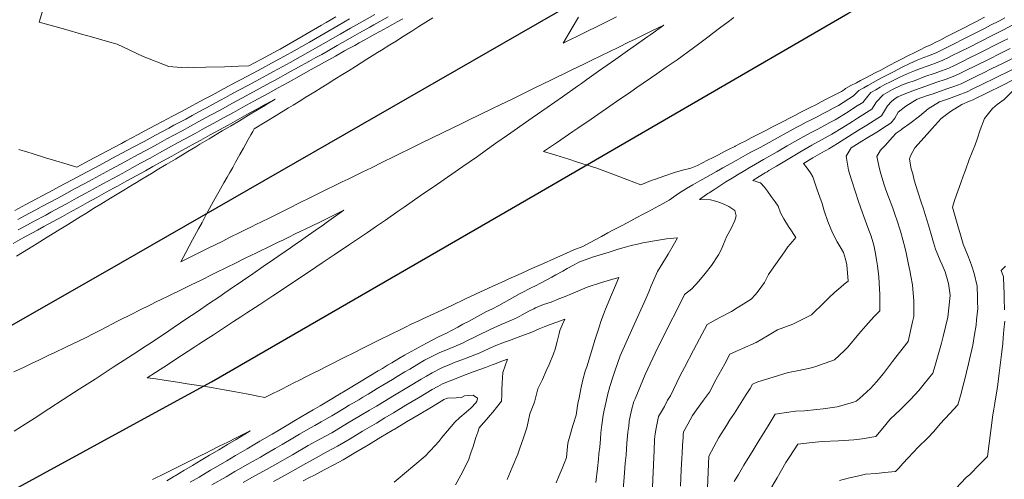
# Model space of a CAD drawing. Header units: inches. Extents: x 11351264 to 11356330, y 6702313 to 6706468.
# Tile 71 of 160: x 11354083 to 11354518, y 6704543 to 6704746. Entities that reach past the tile are written whole.
import ezdxf

# ---------------------------------------------------------------- set-up
doc = ezdxf.new("R2010")
doc.units = ezdxf.units.IN
doc.header["$MEASUREMENT"] = 0
doc.layers.add('Shumate_Contours_clip1', color=7, linetype='Continuous', lineweight=0)
doc.layers.add('Shumate_Streets_clip1', color=7, linetype='Continuous')

msp = doc.modelspace()

# ---------------------------------------------------------------- linework, layer by layer
at = {"layer": 'Shumate_Contours_clip1'}
for points, elevation in [([(11354222.95, 6704747.02), (11354218.58, 6704744.49), (11354216.59, 6704743.35), (11354210.23, 6704739.66), (11354203.88, 6704735.98), (11354198.39, 6704732.8), (11354197.78, 6704732.45), (11354197.18, 6704732.13), (11354190.11, 6704728.36), (11354184.46, 6704725.35), (11354179.96, 6704725.19), (11354173.77, 6704724.97), (11354165.56, 6704724.79), (11354160.14, 6704724.73), (11354157.33, 6704724.75), (11354154.56, 6704724.74), (11354149.13, 6704725.08), (11354137.84, 6704729.5), (11354126.37, 6704734.94), (11354122.08, 6704736.15), (11354115.05, 6704738.15), (11354110.55, 6704739.42), (11354103.73, 6704741.4), (11354091.92, 6704744.64), (11354094.85, 6704754.44)], 1424), ([(11354240.08, 6704748.08), (11354233.42, 6704744.28), (11354229.33, 6704741.98), (11354224.87, 6704739.46), (11354217.32, 6704735.14), (11354210.55, 6704731.25), (11354207.17, 6704729.36), (11354202.67, 6704726.85), (11354199.53, 6704725.12), (11354195.13, 6704722.7), (11354192.42, 6704721.26), (11354187.61, 6704718.68), (11354184.31, 6704716.91), (11354180.1, 6704714.64), (11354176.22, 6704712.57), (11354174.2, 6704711.46), (11354171.96, 6704710.25), (11354170.03, 6704709.19), (11354168.16, 6704708.17), (11354165.85, 6704706.93), (11354164.07, 6704705.95), (11354159.46, 6704703.48), (11354156.6, 6704701.94), (11354151.39, 6704699.16), (11354149.14, 6704697.94), (11354143.32, 6704694.84), (11354138.24, 6704692.08), (11354133.37, 6704689.44), (11354125.97, 6704685.49), (11354118.64, 6704681.58), (11354110.59, 6704677.3), (11354106.77, 6704675.23), (11354103.12, 6704673.26), (11354095.79, 6704669.38), (11354088.47, 6704665.5), (11354086.08, 6704664.24), (11354081.15, 6704661.63)], 1420), ([(11354245.99, 6704747.04), (11354239.74, 6704743.5), (11354237.89, 6704742.45), (11354233.35, 6704739.91), (11354230.29, 6704738.2), (11354225.83, 6704735.71), (11354223.47, 6704734.36), (11354219.45, 6704732.08), (11354216.65, 6704730.47), (11354214.13, 6704729.07), (11354212.04, 6704727.9), (11354209.62, 6704726.56), (11354207.43, 6704725.34), (11354205.11, 6704724.05), (11354202.9, 6704722.84), (11354200.59, 6704721.56), (11354198.5, 6704720.41), (11354196.06, 6704719.07), (11354194.1, 6704717.99), (11354189.52, 6704715.54), (11354186.58, 6704713.95), (11354181.45, 6704711.18), (11354177.21, 6704708.86), (11354171.79, 6704705.89), (11354167.62, 6704703.62), (11354162.45, 6704700.78), (11354154.98, 6704696.76), (11354148.31, 6704693.17), (11354144.08, 6704690.85), (11354139.55, 6704688.38), (11354135.39, 6704686.12), (11354131.1, 6704683.78), (11354128.09, 6704682.17), (11354123.33, 6704679.61), (11354115.3, 6704675.31), (11354111.7, 6704673.34), (11354107.55, 6704671.09), (11354104.17, 6704669.25), (11354100.11, 6704667.05), (11354092.77, 6704663.13), (11354090.45, 6704661.9), (11354085.43, 6704659.22), (11354082.44, 6704657.64)], 1418), ([(11354518.32, 6704746.58), (11354515.93, 6704745.34), (11354512, 6704743.31), (11354509.58, 6704742.06), (11354505.55, 6704739.99), (11354503.1, 6704738.73), (11354499.65, 6704737.01), (11354496.32, 6704735.33), (11354493.91, 6704734.12), (11354491.51, 6704732.9), (11354488.32, 6704731.27), (11354485.11, 6704729.97), (11354482.61, 6704729.02), (11354479.65, 6704727.95), (11354476.42, 6704726.46), (11354472.73, 6704724.66), (11354469.24, 6704722.79), (11354466.86, 6704721.54), (11354464.46, 6704720.34), (11354462.55, 6704719.35), (11354460.18, 6704718.07), (11354457.84, 6704716.77), (11354456.03, 6704715.77), (11354453.85, 6704714.46), (11354451.54, 6704712.13), (11354444.85, 6704707.92), (11354442.47, 6704706.67), (11354440.17, 6704705.45), (11354437.79, 6704704.19), (11354435.41, 6704702.95), (11354433.06, 6704701.74), (11354430.67, 6704700.5), (11354428.28, 6704699.23), (11354425.92, 6704697.98), (11354423.52, 6704696.72), (11354416.66, 6704692.86), (11354414.28, 6704691.58), (11354410.22, 6704689.41), (11354406.15, 6704687.25), (11354403.76, 6704685.98), (11354399.65, 6704683.64), (11354397.28, 6704682.32), (11354393.78, 6704680.39), (11354390.99, 6704678.77), (11354388.65, 6704677.39), (11354386.27, 6704676.07), (11354383.58, 6704674.58), (11354380.5, 6704672.85), (11354377.78, 6704671.32), (11354374.27, 6704669.01), (11354370.04, 6704666.11), (11354367.41, 6704664.59), (11354365.53, 6704663.56), (11354360.65, 6704660.99), (11354358.57, 6704659.87), (11354355.8, 6704658.41), (11354353.15, 6704656.98), (11354349.29, 6704655.01), (11354344.87, 6704652.69), (11354342.98, 6704651.63), (11354340.23, 6704650.11), (11354337.43, 6704648.58), (11354335.46, 6704647.58), (11354332, 6704645.73), (11354328.06, 6704644.18), (11354324.78, 6704642.67), (11354319.1, 6704640.2), (11354314.55, 6704638.2), (11354309.49, 6704635.97), (11354307.18, 6704634.92), (11354303.11, 6704633.08), (11354299.35, 6704631.36), (11354297.21, 6704630.41), (11354293.6, 6704628.76), (11354286.83, 6704625.69), (11354280.2, 6704622.54), (11354274.17, 6704619.67), (11354269.77, 6704617.64), (11354264.53, 6704615.21), (11354261.28, 6704613.71), (11354259.29, 6704612.77), (11354256.47, 6704611.48), (11354253.67, 6704610.1), (11354251.26, 6704608.92), (11354247.61, 6704607.11), (11354241.57, 6704604.12), (11354236.93, 6704601.8), (11354234.6, 6704600.63), (11354231.49, 6704599.07), (11354226.04, 6704596.34), (11354220.59, 6704593.61), (11354218.52, 6704592.56), (11354215.94, 6704591.28), (11354213.12, 6704589.85), (11354210.3, 6704588.44), (11354206.62, 6704586.58), (11354204.66, 6704585.59), (11354199.02, 6704582.75), (11354193.64, 6704580.03), (11354193.29, 6704579.86), (11354191.6, 6704579), (11354188.43, 6704579.64), (11354186.37, 6704580.04), (11354183.51, 6704580.61), (11354178.58, 6704581.53), (11354173.65, 6704582.44), (11354168.76, 6704583.26), (11354166.16, 6704583.69), (11354161.42, 6704584.47), (11354157.29, 6704585.11), (11354153.02, 6704585.79), (11354150.11, 6704586.24), (11354147.17, 6704586.66), (11354143.4, 6704587.21), (11354139.64, 6704587.73), (11354143.29, 6704590.1), (11354149.01, 6704593.8), (11354149.63, 6704594.21), (11354154.77, 6704597.54), (11354160.67, 6704601.38), (11354162.43, 6704602.53), (11354166.57, 6704605.22), (11354168.83, 6704606.71), (11354172.46, 6704609.07), (11354174.66, 6704610.53), (11354177.76, 6704612.55), (11354180.96, 6704614.65), (11354183.55, 6704616.34), (11354187.26, 6704618.79), (11354189.33, 6704620.14), (11354195.11, 6704623.94), (11354198.86, 6704626.45), (11354205.61, 6704630.91), (11354211.28, 6704634.65), (11354216.94, 6704638.4), (11354222.21, 6704641.97), (11354228.88, 6704646.48), (11354231.52, 6704648.28), (11354236.85, 6704651.89), (11354240.82, 6704654.6), (11354244.79, 6704657.29), (11354250.41, 6704661.2), (11354253.08, 6704663.04), (11354260.2, 6704667.99), (11354267.35, 6704672.89), (11354269.23, 6704674.19), (11354277.14, 6704679.64), (11354279.02, 6704680.97), (11354285.4, 6704685.44), (11354288.89, 6704687.9), (11354293.63, 6704691.23), (11354298.75, 6704694.85), (11354301.73, 6704696.91), (11354309.64, 6704702.42), (11354316.28, 6704707.08), (11354322.93, 6704711.74), (11354329.56, 6704716.41), (11354331.32, 6704717.65), (11354333.72, 6704719.35), (11354338.94, 6704723.02), (11354342.7, 6704725.68), (11354346.55, 6704728.39), (11354351.68, 6704732.02), (11354354.16, 6704733.77), (11354360.67, 6704738.38), (11354361.94, 6704739.27), (11354367.74, 6704743.39), (11354362.09, 6704740.64), (11354361.01, 6704740.12), (11354354.79, 6704737.09), (11354352.44, 6704735.95), (11354347.53, 6704733.57), (11354343.88, 6704731.78), (11354340.28, 6704730.03), (11354335.32, 6704727.62), (11354333.02, 6704726.5), (11354326.47, 6704723.3), (11354317.86, 6704719.1), (11354310.76, 6704715.63), (11354303.43, 6704712.05), (11354300.51, 6704710.62), (11354295.72, 6704708.29), (11354291.49, 6704706.22), (11354287.49, 6704704.3), (11354280.54, 6704700.95), (11354278.61, 6704700.02), (11354269.71, 6704695.71), (11354260.92, 6704691.41), (11354254.66, 6704688.34), (11354252.22, 6704687.14), (11354248.9, 6704685.51), (11354243.52, 6704682.87), (11354238.62, 6704680.45), (11354234.82, 6704678.59), (11354228.36, 6704675.41), (11354225.75, 6704674.14), (11354215.61, 6704669.18), (11354211.39, 6704667.1), (11354207.17, 6704665.02), (11354202.03, 6704662.47), (11354198.14, 6704660.56), (11354193.98, 6704658.5), (11354189.82, 6704656.44), (11354187.9, 6704655.49), (11354185.66, 6704654.38), (11354183.44, 6704653.27), (11354181.15, 6704652.14), (11354175.71, 6704649.44), (11354172.94, 6704648.06), (11354166.27, 6704644.74), (11354156.83, 6704640.04), (11354154.42, 6704638.84), (11354155.49, 6704640.81), (11354156.69, 6704643.04), (11354159.66, 6704648.54), (11354162.31, 6704653.43), (11354163.83, 6704656.27), (11354165.56, 6704659.46), (11354168.01, 6704663.99), (11354169.52, 6704666.7), (11354171.19, 6704669.73), (11354173.49, 6704673.76), (11354174.94, 6704676.3), (11354176.09, 6704678.32), (11354177.36, 6704680.6), (11354178.65, 6704682.92), (11354180.5, 6704686.24), (11354182.07, 6704689.03), (11354184.22, 6704692.85), (11354185.43, 6704694.99), (11354186.21, 6704696.37), (11354186.91, 6704697.59), (11354191.71, 6704700.52), (11354196.57, 6704703.49), (11354201.98, 6704706.8), (11354204.01, 6704708.05), (11354207.39, 6704710.12), (11354209.4, 6704711.38), (11354213.58, 6704713.95), (11354216.36, 6704715.67), (11354219.13, 6704717.38), (11354222.48, 6704719.49), (11354225.91, 6704721.62), (11354228.78, 6704723.4), (11354231.64, 6704725.18), (11354236.58, 6704728.3), (11354241.29, 6704731.24), (11354243.02, 6704732.32), (11354246.81, 6704734.68), (11354249.48, 6704736.37), (11354252.31, 6704738.14), (11354256.46, 6704740.78), (11354259.52, 6704742.74), (11354265.73, 6704746.66)], 1416), ([(11354509.31, 6704746.84), (11354505.53, 6704744.89), (11354503.12, 6704743.64), (11354500.7, 6704742.4), (11354496.81, 6704740.39), (11354494.8, 6704739.38), (11354492.41, 6704738.16), (11354490.01, 6704736.93), (11354487.62, 6704735.7), (11354485.67, 6704734.69), (11354483.18, 6704733.64), (11354480.89, 6704732.52), (11354478.57, 6704731.34), (11354475.47, 6704729.76), (11354473.07, 6704728.55), (11354470.68, 6704727.32), (11354467.32, 6704725.55), (11354465.91, 6704724.8), (11354463.52, 6704723.57), (11354461.14, 6704722.33), (11354456.99, 6704720.16), (11354454.6, 6704718.9), (11354452.8, 6704717.96), (11354450.4, 6704716.69), (11354448.03, 6704715.42), (11354447.55, 6704714.97), (11354446.25, 6704714.15), (11354443.88, 6704712.93), (11354441.51, 6704711.71), (11354439.14, 6704710.48), (11354437.19, 6704709.48), (11354434.81, 6704708.26), (11354432.42, 6704707.03), (11354430.04, 6704705.81), (11354428, 6704704.76), (11354425.6, 6704703.52), (11354423.2, 6704702.29), (11354420.8, 6704701.05), (11354418.68, 6704699.96), (11354417.87, 6704699.51), (11354415.5, 6704698.29), (11354413.13, 6704697.07), (11354410.77, 6704695.86), (11354408.67, 6704694.78), (11354406.28, 6704693.56), (11354403.89, 6704692.33), (11354401.49, 6704691.11), (11354399.28, 6704689.98), (11354399.04, 6704689.84), (11354396.66, 6704688.62), (11354394.27, 6704687.4), (11354391.89, 6704686.18), (11354389.6, 6704685.02), (11354389.47, 6704684.94), (11354387.09, 6704683.74), (11354384.76, 6704682.55), (11354382.62, 6704681.47), (11354380.37, 6704680.52), (11354379.63, 6704680.29), (11354376.05, 6704679.38), (11354372.5, 6704678.4), (11354368.25, 6704676.93), (11354364.02, 6704675.4), (11354362.19, 6704674.75), (11354360.06, 6704673.91), (11354357.57, 6704672.93), (11354354.46, 6704674.13), (11354351.47, 6704675.28), (11354347.19, 6704676.91), (11354342.94, 6704678.47), (11354338.13, 6704680.19), (11354329.12, 6704683.11), (11354325.75, 6704684.16), (11354320.1, 6704685.94), (11354314.66, 6704687.57), (11354320.36, 6704691.46), (11354327.6, 6704696.4), (11354329.81, 6704697.91), (11354335.65, 6704701.9), (11354338.57, 6704703.93), (11354342.44, 6704706.63), (11354346.84, 6704709.65), (11354353.14, 6704713.99), (11354355.76, 6704715.79), (11354364.67, 6704721.94), (11354368.83, 6704724.8), (11354373.58, 6704728.09), (11354380.92, 6704733.36), (11354383.1, 6704734.94), (11354387.14, 6704738.04), (11354389.31, 6704739.68), (11354392.91, 6704742.43), (11354395.51, 6704744.38), (11354398.68, 6704746.8)], 1418), ([(11354346.87, 6704747.03), (11354341.79, 6704744.54), (11354339.19, 6704743.26), (11354332.85, 6704740.15), (11354323.32, 6704735.48), (11354327.3, 6704742.14), (11354330.13, 6704746.85)], 1418), ([(11354252.47, 6704746.21), (11354249.97, 6704744.84), (11354247.95, 6704743.71), (11354245.55, 6704742.39), (11354242.39, 6704740.61), (11354240.18, 6704739.39), (11354237.82, 6704738.08), (11354235.71, 6704736.92), (11354233.25, 6704735.54), (11354231.25, 6704734.44), (11354228.68, 6704733.01), (11354226.78, 6704731.96), (11354222.78, 6704729.69), (11354216.58, 6704726.26), (11354212.07, 6704723.76), (11354207.56, 6704721.26), (11354201.87, 6704718.12), (11354197.47, 6704715.69), (11354193.07, 6704713.27), (11354186.66, 6704709.8), (11354181.88, 6704707.17), (11354177.72, 6704704.88), (11354173.55, 6704702.59), (11354169.03, 6704700.11), (11354164.93, 6704697.85), (11354160.82, 6704695.6), (11354153.27, 6704691.51), (11354149.05, 6704689.19), (11354145, 6704686.97), (11354140.85, 6704684.69), (11354136.69, 6704682.41), (11354132.9, 6704680.33), (11354128.81, 6704678.08), (11354119.99, 6704673.33), (11354115.77, 6704671.02), (11354112.48, 6704669.21), (11354108.33, 6704666.94), (11354104.19, 6704664.67), (11354101.15, 6704663.01), (11354097.08, 6704660.79), (11354094.8, 6704659.57), (11354089.72, 6704656.84), (11354086.81, 6704655.29), (11354082.6, 6704652.98)], 1416), ([(11354228.96, 6704746.11), (11354223.91, 6704743.24), (11354217.55, 6704739.57), (11354211.22, 6704735.92), (11354204.48, 6704732.02), (11354200.22, 6704729.65), (11354196.15, 6704727.41), (11354188.64, 6704723.4), (11354181.13, 6704719.39), (11354179.09, 6704718.3), (11354173.62, 6704715.37), (11354170.96, 6704713.96), (11354168.27, 6704712.49), (11354165.68, 6704711.09), (11354162.59, 6704709.45), (11354158.22, 6704707.11), (11354154.5, 6704705.14), (11354150.76, 6704703.14), (11354146.41, 6704700.82), (11354143.31, 6704699.17), (11354138.31, 6704696.51), (11354136.94, 6704695.77), (11354135.63, 6704695.07), (11354130.09, 6704692.13), (11354128.24, 6704691.14), (11354122.02, 6704687.85), (11354113.94, 6704683.57), (11354108.57, 6704680.74), (11354103.18, 6704682.32), (11354099.21, 6704683.51), (11354094.75, 6704684.87), (11354088.87, 6704686.73), (11354086.88, 6704687.33), (11354082.95, 6704688.49)], 1422), ([(11354521.83, 6704743.49), (11354517.76, 6704741.37), (11354513.63, 6704739.23), (11354511.21, 6704737.99), (11354509.41, 6704737.07), (11354506.67, 6704735.69), (11354502.96, 6704733.84), (11354497.83, 6704731.28), (11354495.42, 6704730.08), (11354493.39, 6704729.06), (11354490.97, 6704727.84), (11354487.73, 6704726.59), (11354484.41, 6704725.43), (11354481.14, 6704724.23), (11354478.46, 6704723.21), (11354476.18, 6704722.36), (11354473.63, 6704721.19), (11354471.73, 6704720.32), (11354467.79, 6704718.3), (11354465.39, 6704717.11), (11354463.35, 6704716), (11354461.36, 6704714.89), (11354459.2, 6704713.58), (11354457.2, 6704711.26), (11354455.59, 6704709.25), (11354452.44, 6704707.26), (11354449.14, 6704705.17), (11354443.44, 6704701.64), (11354441.06, 6704700.35), (11354438.39, 6704698.9), (11354435.72, 6704697.49), (11354433.34, 6704696.23), (11354430.97, 6704694.93), (11354428.32, 6704693.5), (11354425.59, 6704691.95), (11354422.28, 6704690.06), (11354417.78, 6704687.47), (11354415.42, 6704686.07), (11354411.77, 6704684.04), (11354408.17, 6704682.05), (11354405.48, 6704680.46), (11354403.46, 6704679.24), (11354400.28, 6704677.31), (11354397.86, 6704675.87), (11354395.14, 6704674.18), (11354392.44, 6704672.47), (11354389.77, 6704670.74), (11354387.79, 6704669.41), (11354387.21, 6704669.07), (11354386.57, 6704668.68), (11354383.54, 6704666.47), (11354388.4, 6704666.34), (11354391.09, 6704665.55), (11354393.89, 6704664.45), (11354396.45, 6704663.29), (11354399.03, 6704661.54), (11354399.68, 6704659.15), (11354399.16, 6704657.12), (11354397.53, 6704653.61), (11354395.6, 6704650.29), (11354394.11, 6704646.7), (11354393.21, 6704644.54), (11354391.96, 6704641.99), (11354388.74, 6704637.34), (11354385.99, 6704633.68), (11354383.26, 6704630.38), (11354380.15, 6704626.94), (11354376.85, 6704624.51), (11354372.58, 6704615.84), (11354371.01, 6704612.82), (11354366.27, 6704603.31), (11354365.14, 6704601.15), (11354359.52, 6704589.17), (11354355.11, 6704578.38), (11354354.56, 6704577.32), (11354353.5, 6704573.48), (11354352.48, 6704568.56), (11354352.24, 6704566.38), (11354351.92, 6704563.7), (11354351.47, 6704558.86), (11354351.26, 6704556.42), (11354351.09, 6704553.61), (11354350.72, 6704550.07), (11354350.17, 6704543.72), (11354349.64, 6704536.82)], 1414), ([(11354519.59, 6704737.4), (11354517.68, 6704736.41), (11354515.73, 6704735.4), (11354513.67, 6704734.37), (11354509.61, 6704732.32), (11354505.85, 6704730.45), (11354503.03, 6704729.07), (11354499.33, 6704727.24), (11354496.06, 6704725.62), (11354493.63, 6704724.4), (11354490.38, 6704723.17), (11354487.51, 6704722.24), (11354483.06, 6704720.66), (11354478.72, 6704719.01), (11354475.1, 6704717.7), (11354472.74, 6704716.81), (11354468.78, 6704714.91), (11354466.66, 6704713.82), (11354464.65, 6704712.68), (11354461.63, 6704709.53), (11354459.67, 6704706.34), (11354453.25, 6704702.24), (11354451, 6704700.85), (11354446.76, 6704698.19), (11354442.01, 6704695.27), (11354438.99, 6704693.59), (11354436, 6704691.97), (11354433.05, 6704690.33), (11354427.82, 6704687.29), (11354422.61, 6704684.23), (11354417.44, 6704681.15), (11354414.16, 6704679.15), (11354413.32, 6704678.66), (11354412.5, 6704678.2), (11354409.85, 6704676.56), (11354407.09, 6704674.82), (11354410.48, 6704673.73), (11354412.18, 6704671.8), (11354413.53, 6704670.07), (11354415.18, 6704667.72), (11354416.93, 6704665.32), (11354418.2, 6704663.44), (11354419.31, 6704660.53), (11354420.76, 6704657.95), (11354422.86, 6704654.54), (11354424.11, 6704652.62), (11354425.19, 6704650.96), (11354426.04, 6704649.58), (11354424.61, 6704647.92), (11354422.53, 6704645.56), (11354421.02, 6704643.27), (11354419.22, 6704640.78), (11354416.31, 6704636.71), (11354414.02, 6704633.38), (11354412.14, 6704629.73), (11354409.35, 6704625.91), (11354408.18, 6704624.47), (11354406.28, 6704622.48), (11354402.76, 6704620.16), (11354400.12, 6704618.59), (11354397.61, 6704617), (11354392.18, 6704614.23), (11354386.87, 6704611.3), (11354383.5, 6704604.86), (11354380.82, 6704599.88), (11354376.82, 6704592.29), (11354374.79, 6704588.44), (11354370.67, 6704579.78), (11354369.41, 6704577.89), (11354368.01, 6704575.12), (11354365.45, 6704570.61), (11354364.34, 6704565.53), (11354363.88, 6704563.04), (11354363.59, 6704560.65), (11354363.47, 6704555.43), (11354363.3, 6704552.67), (11354362.97, 6704545.91), (11354362.9, 6704543.13), (11354362.76, 6704539.22)], 1412), ([(11354520.68, 6704733.06), (11354516.27, 6704730.81), (11354511.14, 6704728.24), (11354505.99, 6704725.72), (11354500.84, 6704723.19), (11354498.43, 6704722.01), (11354496.3, 6704720.96), (11354492.4, 6704719.53), (11354487.87, 6704717.99), (11354483.4, 6704716.41), (11354478.91, 6704714.84), (11354474.59, 6704713.18), (11354471.15, 6704711.69), (11354469.88, 6704710.95), (11354468.32, 6704709.66), (11354466.49, 6704707.8), (11354465.19, 6704705.57), (11354463.88, 6704703.34), (11354457.42, 6704699.27), (11354454.49, 6704697.45), (11354450.95, 6704695.21), (11354444.44, 6704691.17), (11354440.57, 6704688.81), (11354439.6, 6704688.26), (11354438.64, 6704687.73), (11354437.71, 6704687.21), (11354433.57, 6704684.74), (11354429.4, 6704682.26), (11354431.1, 6704680.22), (11354432.57, 6704678.19), (11354433.58, 6704676.37), (11354435.39, 6704670.7), (11354436.57, 6704667.45), (11354437.61, 6704664.59), (11354438.55, 6704661.44), (11354440.24, 6704656.66), (11354442.28, 6704651.7), (11354444.34, 6704647.77), (11354445.62, 6704645.48), (11354447.09, 6704643.02), (11354448.01, 6704640.08), (11354448.62, 6704637.51), (11354449.13, 6704630.43), (11354447.42, 6704629.03), (11354445.86, 6704627.73), (11354443.27, 6704625.48), (11354440.57, 6704623.03), (11354438.75, 6704621.06), (11354432.91, 6704615.46), (11354424.67, 6704611.38), (11354418.01, 6704608.87), (11354413.48, 6704606.27), (11354408.55, 6704603.26), (11354402.46, 6704600.67), (11354399.81, 6704599.45), (11354396.89, 6704598.08), (11354394.63, 6704593.89), (11354390.76, 6704586.78), (11354387.87, 6704581.32), (11354385.27, 6704577.84), (11354382.18, 6704573.61), (11354380.38, 6704571.13), (11354378.36, 6704567.22), (11354376.5, 6704563.8), (11354376.27, 6704562.52), (11354376.27, 6704561.51), (11354376.06, 6704557.88), (11354375.81, 6704554.43), (11354375.69, 6704552.13), (11354375.46, 6704547.11), (11354375.18, 6704539.83)], 1410), ([(11354525.75, 6704730.77), (11354516.98, 6704726.31), (11354512.66, 6704724.17), (11354508.56, 6704722.18), (11354506.4, 6704721.12), (11354502.36, 6704719.14), (11354498.99, 6704717.48), (11354495.74, 6704716.24), (11354492.79, 6704715.26), (11354486.65, 6704713.12), (11354483.77, 6704712.15), (11354479.56, 6704710.71), (11354474.62, 6704707.59), (11354471.3, 6704704.96), (11354469.75, 6704702.32), (11354468.18, 6704700.28), (11354466.06, 6704698.96), (11354461.75, 6704696.19), (11354457.05, 6704693.29), (11354455.25, 6704692.15), (11354450.42, 6704689.19), (11354448.29, 6704685.59), (11354449.36, 6704679.42), (11354450.69, 6704675.07), (11354452.55, 6704669.24), (11354453.6, 6704666.03), (11354454.74, 6704662.58), (11354456.68, 6704657.25), (11354457.79, 6704654.01), (11354459.25, 6704650.22), (11354460.52, 6704646.29), (11354461.28, 6704642.58), (11354461.73, 6704639.8), (11354462.09, 6704637.16), (11354462.65, 6704632.25), (11354462.99, 6704626.89), (11354463.1, 6704624.61), (11354463.17, 6704617.3), (11354460.5, 6704614.66), (11354457.01, 6704610.71), (11354453.83, 6704607.14), (11354449.01, 6704601.25), (11354447.32, 6704599.56), (11354443.16, 6704595.67), (11354434.45, 6704592.49), (11354431.63, 6704591.85), (11354425.14, 6704590.48), (11354422.68, 6704590.01), (11354416.03, 6704588.06), (11354409.3, 6704586), (11354408.26, 6704585.49), (11354406.92, 6704584.87), (11354405.87, 6704582.94), (11354404.09, 6704580.36), (11354401.95, 6704576.8), (11354398.94, 6704572.12), (11354396.96, 6704569.14), (11354395.44, 6704566.69), (11354392.08, 6704561.37), (11354387.64, 6704553.16), (11354387.29, 6704546.25), (11354386.96, 6704538.94)], 1408), ([(11354521.68, 6704723.84), (11354513.34, 6704719.68), (11354509.03, 6704717.58), (11354503.87, 6704715.07), (11354501.69, 6704714), (11354497.78, 6704712.49), (11354493.39, 6704710.87), (11354489.42, 6704709.56), (11354484.48, 6704706.44), (11354480.7, 6704703.26), (11354476.37, 6704699.99), (11354473.05, 6704697.63), (11354472.61, 6704697.12), (11354470.3, 6704695.68), (11354468.61, 6704693.85), (11354465.58, 6704690.46), (11354463.49, 6704688.18), (11354461.88, 6704685.33), (11354462.94, 6704679.89), (11354463.52, 6704677.77), (11354465.03, 6704672.96), (11354465.78, 6704670.75), (11354467.02, 6704667.54), (11354468.89, 6704662.53), (11354469.93, 6704659.48), (11354470.59, 6704657.46), (11354472.2, 6704652.37), (11354473.28, 6704648.64), (11354474.29, 6704644.86), (11354474.83, 6704642.84), (11354474.96, 6704642.11), (11354475.73, 6704637.68), (11354476.33, 6704635.12), (11354476.89, 6704632.55), (11354477.52, 6704628.7), (11354478.19, 6704621.6), (11354478.12, 6704614.84), (11354477.54, 6704612.41), (11354475.7, 6704603.75), (11354470.15, 6704596.8), (11354468.76, 6704594.94), (11354464.78, 6704589.62), (11354461.66, 6704585.87), (11354459.03, 6704582.94), (11354454.16, 6704578.59), (11354452.63, 6704577.38), (11354451.05, 6704576.79), (11354444.3, 6704574.96), (11354438.11, 6704574.05), (11354435.3, 6704573.69), (11354429.84, 6704573.2), (11354425.93, 6704572.93), (11354416.93, 6704571.68), (11354413.76, 6704566.45), (11354412.33, 6704564.14), (11354408.98, 6704558.69), (11354407.19, 6704555.76), (11354403.12, 6704549.1), (11354400.66, 6704545.08), (11354398.76, 6704541.9)], 1406), ([(11354524.59, 6704720.49), (11354518.04, 6704717.21), (11354509.71, 6704713.08), (11354505.41, 6704710.96), (11354504.42, 6704710.47), (11354502.67, 6704709.78), (11354499.28, 6704708.41), (11354494.41, 6704705.28), (11354490.18, 6704702.16), (11354486.24, 6704697.81), (11354482.66, 6704693.85), (11354478.58, 6704689.17), (11354476.76, 6704686.02), (11354476.33, 6704684.77), (11354476.2, 6704684.22), (11354477.04, 6704680.02), (11354477.7, 6704677.7), (11354478.34, 6704674.91), (11354479.91, 6704669.85), (11354481.54, 6704664.8), (11354482.2, 6704662.79), (11354483.16, 6704659.72), (11354484.65, 6704655.11), (11354486.31, 6704649.55), (11354486.87, 6704647.49), (11354487.71, 6704644.45), (11354489.79, 6704639.43), (11354490.69, 6704637.51), (11354492.01, 6704634.44), (11354493.48, 6704629.3), (11354494.15, 6704624.12), (11354494.16, 6704624), (11354493.12, 6704614.45), (11354491.16, 6704605.94), (11354490.33, 6704602.94), (11354488.84, 6704597.89), (11354487.14, 6704591.69), (11354486.6, 6704589.74), (11354482.75, 6704585.08), (11354480.39, 6704582.18), (11354476.67, 6704578.12), (11354474.45, 6704575.9), (11354472.29, 6704573.69), (11354467.66, 6704569.39), (11354464.53, 6704565.51), (11354461.34, 6704561.82), (11354455.37, 6704560.74), (11354451.62, 6704560.33), (11354444.88, 6704559.84), (11354437.63, 6704559.66), (11354433.21, 6704559.21), (11354426.94, 6704558.49), (11354423.32, 6704552.94), (11354421.67, 6704550.34), (11354417.84, 6704543.54), (11354414.08, 6704537.33)], 1404), ([(11354521.79, 6704714.26), (11354518.08, 6704710.55), (11354514.88, 6704708.31), (11354512.83, 6704706.55), (11354509.4, 6704702.15), (11354507.48, 6704697.2), (11354506.17, 6704692.98), (11354505.2, 6704690.5), (11354502.61, 6704684.06), (11354500.91, 6704679.42), (11354499.87, 6704676.7), (11354498.92, 6704673.84), (11354497.64, 6704670.06), (11354496.3, 6704666.45), (11354495.16, 6704663.07), (11354496.96, 6704656.87), (11354497.88, 6704653.8), (11354498.46, 6704651.79), (11354499.92, 6704646.7), (11354501.95, 6704641.67), (11354503.03, 6704639.05), (11354503.76, 6704637), (11354504.74, 6704633.75), (11354506.16, 6704628.2), (11354506.31, 6704623.32), (11354506.32, 6704621.21), (11354506.34, 6704618.35), (11354505.86, 6704613.35), (11354505.63, 6704610.95), (11354504.98, 6704606.85), (11354504.22, 6704602.12), (11354502.3, 6704593.82), (11354500.55, 6704586.57), (11354499.99, 6704584.48), (11354498.99, 6704580.77), (11354497.52, 6704575.72), (11354494.03, 6704571.9), (11354489.85, 6704567.37), (11354487, 6704564.05), (11354484.36, 6704561.18), (11354480.04, 6704557.15), (11354475.66, 6704552.38), (11354473.31, 6704549.89), (11354471.46, 6704547.86), (11354470.01, 6704546.38), (11354465.14, 6704545.92), (11354461.7, 6704545.55), (11354456.83, 6704545.24), (11354453.86, 6704544.49), (11354449.16, 6704543.35), (11354445.28, 6704542.46)], 1402), ([(11354081.89, 6704641.35), (11354087.15, 6704644.69), (11354089.03, 6704645.84), (11354091, 6704647.05), (11354095.02, 6704649.53), (11354100.05, 6704652.6), (11354104.46, 6704655.3), (11354107.62, 6704657.28), (11354109.95, 6704658.72), (11354112.45, 6704660.28), (11354116.4, 6704662.69), (11354119.1, 6704664.33), (11354123.41, 6704666.95), (11354129.26, 6704670.57), (11354133.05, 6704672.86), (11354134.88, 6704673.96), (11354137.26, 6704675.39), (11354141.47, 6704677.93), (11354144.02, 6704679.46), (11354148.03, 6704681.87), (11354152.04, 6704684.27), (11354157.55, 6704687.57), (11354159.38, 6704688.69), (11354161.02, 6704689.68), (11354162.85, 6704690.77), (11354164.94, 6704692.02), (11354167.01, 6704693.26), (11354168.85, 6704694.36), (11354172.77, 6704696.7), (11354175.32, 6704698.22), (11354176.32, 6704698.82), (11354180.31, 6704701.2), (11354184.3, 6704703.58), (11354188.29, 6704705.95), (11354191.81, 6704708.05), (11354192.45, 6704708.44), (11354196.08, 6704710.77), (11354192.03, 6704708.53), (11354191.84, 6704708.43), (11354187.79, 6704706.19), (11354183.63, 6704703.89), (11354179.48, 6704701.59), (11354175.32, 6704699.29), (11354171.51, 6704697.19), (11354167.41, 6704694.92), (11354163.3, 6704692.65), (11354159.19, 6704690.39), (11354158.21, 6704689.86), (11354154.61, 6704687.86), (11354150.46, 6704685.57), (11354146.3, 6704683.28), (11354142.15, 6704680.99), (11354138.8, 6704679.14), (11354134.71, 6704676.88), (11354130.61, 6704674.62), (11354126.51, 6704672.36), (11354124.65, 6704671.36), (11354121.55, 6704669.64), (11354117.41, 6704667.36), (11354113.26, 6704665.08), (11354109.12, 6704662.79), (11354106.28, 6704661.23), (11354102.19, 6704658.98), (11354098.11, 6704656.73), (11354094.03, 6704654.49), (11354091.17, 6704652.95), (11354088.64, 6704651.56), (11354084.51, 6704649.28), (11354080.37, 6704647.01)], 1414), ([(11354080.9, 6704564.1), (11354085.65, 6704567.18), (11354089.69, 6704569.78), (11354096.16, 6704573.97), (11354102.53, 6704578.09), (11354109.61, 6704582.66), (11354116.58, 6704587.16), (11354124.61, 6704592.34), (11354129.46, 6704595.46), (11354131.5, 6704596.78), (11354135.59, 6704599.44), (11354138.02, 6704601.04), (11354141.57, 6704603.36), (11354143.93, 6704604.96), (11354146.34, 6704606.58), (11354149.12, 6704608.47), (11354151.11, 6704609.81), (11354154.3, 6704611.98), (11354156.24, 6704613.26), (11354162.06, 6704617.16), (11354166.73, 6704620.34), (11354171.17, 6704623.37), (11354173.96, 6704625.27), (11354176.26, 6704626.84), (11354181.72, 6704630.52), (11354186.28, 6704633.66), (11354190.83, 6704636.8), (11354195.38, 6704639.94), (11354197.3, 6704641.27), (11354200.51, 6704643.45), (11354202.84, 6704645.08), (11354204.95, 6704646.53), (11354207.69, 6704648.45), (11354209.38, 6704649.62), (11354213.8, 6704652.71), (11354217.39, 6704655.23), (11354218.85, 6704656.24), (11354226.51, 6704661.64), (11354216.96, 6704657.01), (11354216.06, 6704656.58), (11354212.13, 6704654.67), (11354207.14, 6704652.25), (11354204.98, 6704651.2), (11354202.15, 6704649.83), (11354199.44, 6704648.51), (11354197.16, 6704647.41), (11354194.52, 6704646.11), (11354187.82, 6704642.86), (11354182.91, 6704640.46), (11354178, 6704638.06), (11354175.49, 6704636.83), (11354168.89, 6704633.57), (11354163.08, 6704630.73), (11354159, 6704628.74), (11354153.76, 6704626.17), (11354150.89, 6704624.77), (11354148.53, 6704623.62), (11354146.13, 6704622.45), (11354143.28, 6704621.07), (11354141.37, 6704620.14), (11354135.59, 6704617.23), (11354133.34, 6704616.09), (11354126.56, 6704612.65), (11354119.32, 6704608.9), (11354115.74, 6704607.08), (11354112.4, 6704605.38), (11354104.04, 6704601.44), (11354098.49, 6704598.8), (11354096.1, 6704597.7), (11354091.78, 6704595.57), (11354088.54, 6704594.03), (11354085.21, 6704592.39), (11354080.65, 6704590.33)], 1414), ([(11354158.64, 6704541.63), (11354162.48, 6704543.92), (11354167.59, 6704546.96), (11354170.94, 6704548.89), (11354174.78, 6704551.14), (11354178.62, 6704553.39), (11354183.72, 6704556.4), (11354187.12, 6704558.36), (11354189.39, 6704559.71), (11354194.76, 6704562.87), (11354197.22, 6704564.34), (11354202.4, 6704567.39), (11354205.06, 6704568.98), (11354210.04, 6704571.91), (11354212.89, 6704573.62), (11354215.96, 6704575.37), (11354219.7, 6704577.59), (11354223.75, 6704580.01), (11354227.8, 6704582.44), (11354233.41, 6704585.81), (11354237.53, 6704588.29), (11354241.64, 6704590.77), (11354243.44, 6704591.85), (11354245.76, 6704593.25), (11354247.64, 6704594.38), (11354250.69, 6704596.17), (11354253.22, 6704597.71), (11354258.05, 6704600.35), (11354262.96, 6704602.96), (11354268.27, 6704605.74), (11354271.75, 6704607.38), (11354273.94, 6704608.6), (11354276.78, 6704610.07), (11354279.03, 6704611.32), (11354281.8, 6704612.76), (11354284.12, 6704614.06), (11354286.82, 6704615.45), (11354289.21, 6704616.79), (11354292.03, 6704618.1), (11354294.84, 6704619.65), (11354299.65, 6704622.32), (11354304.32, 6704624.86), (11354309.42, 6704627.6), (11354311.13, 6704628.35), (11354313.34, 6704629.42), (11354318.28, 6704632.11), (11354320.06, 6704633.14), (11354323.19, 6704634.81), (11354325.12, 6704635.93), (11354328.1, 6704637.51), (11354330.17, 6704638.73), (11354336.22, 6704640.94), (11354343.62, 6704643.21), (11354347.64, 6704644.44), (11354351.27, 6704645.46), (11354353.32, 6704646.09), (11354356.16, 6704646.73), (11354358.42, 6704647.23), (11354361.15, 6704647.72), (11354363.63, 6704648.21), (11354368.97, 6704649.02), (11354373.72, 6704649.53), (11354371.88, 6704646.09), (11354369.61, 6704642.23), (11354367.26, 6704638.43), (11354366.06, 6704636.51), (11354364.91, 6704634.63), (11354362.19, 6704628.33), (11354361.11, 6704625.71), (11354359.87, 6704622.63), (11354354.04, 6704609.99), (11354348.49, 6704597.44), (11354346.14, 6704590.71), (11354345.34, 6704588.43), (11354343.85, 6704583.92), (11354342.84, 6704580.09), (11354342.31, 6704577.32), (11354341.43, 6704573.48), (11354341.01, 6704571.29), (11354340.33, 6704566.96), (11354339.93, 6704563.48), (11354339.75, 6704560.83), (11354339.42, 6704557.09), (11354339.1, 6704554.1), (11354338.88, 6704551.81), (11354338.41, 6704547.66), (11354337.72, 6704541.48)], 1416), ([(11354518.59, 6704636.92), (11354516.77, 6704635.1), (11354517.74, 6704632.23), (11354517.91, 6704627.77), (11354517.98, 6704625.27), (11354518.07, 6704622.74), (11354518.22, 6704617.72)], 1400), ([(11354168.08, 6704540.41), (11354174.49, 6704544.06), (11354178.35, 6704546.29), (11354180.89, 6704547.77), (11354184.78, 6704550.01), (11354189.57, 6704552.74), (11354191.56, 6704553.86), (11354196.14, 6704556.55), (11354199.24, 6704558.34), (11354203.97, 6704561.11), (11354206.92, 6704562.81), (11354211.79, 6704565.68), (11354213.59, 6704566.67), (11354216.4, 6704568.27), (11354218.51, 6704569.43), (11354221.09, 6704570.97), (11354224.05, 6704572.73), (11354226.71, 6704574.31), (11354228.86, 6704575.6), (11354230.77, 6704576.74), (11354232.99, 6704578.06), (11354234.82, 6704579.16), (11354237.11, 6704580.53), (11354239.49, 6704581.96), (11354241.23, 6704583.01), (11354243.69, 6704584.5), (11354247.89, 6704587.04), (11354250.02, 6704588.3), (11354253.4, 6704590.28), (11354255.63, 6704591.6), (11354258.64, 6704593.47), (11354262.07, 6704595.5), (11354268.86, 6704598.86), (11354271.47, 6704599.95), (11354275.01, 6704601.45), (11354278.86, 6704603.05), (11354280.77, 6704604.04), (11354284.08, 6704605.62), (11354285.91, 6704606.57), (11354291.05, 6704609.08), (11354295.93, 6704611.19), (11354300.54, 6704613.09), (11354303.14, 6704614.38), (11354305.26, 6704615.57), (11354308.17, 6704617.07), (11354310.29, 6704618.21), (11354311.06, 6704618.61), (11354314.63, 6704620.06), (11354317.94, 6704621.09), (11354321.37, 6704622.53), (11354323.43, 6704623.33), (11354327.66, 6704625.02), (11354333.91, 6704627.75), (11354340.22, 6704629.78), (11354345.25, 6704631.21), (11354347.84, 6704631.95), (11354345.91, 6704627.41), (11354344.65, 6704624.39), (11354342.03, 6704618.02), (11354341.05, 6704615.67), (11354339.97, 6704612.57), (11354339.05, 6704609.66), (11354337.28, 6704604.36), (11354336.68, 6704602.28), (11354335.18, 6704597.46), (11354333.69, 6704592.59), (11354333.03, 6704590.58), (11354331.98, 6704586.78), (11354331.17, 6704582.82), (11354330.38, 6704578.85), (11354329.84, 6704576.31), (11354329.01, 6704571.22), (11354327.71, 6704567.07), (11354327.15, 6704565.12), (11354326.51, 6704562.95), (11354325.36, 6704558.81), (11354325, 6704555.74), (11354324.7, 6704552.6), (11354323.69, 6704549.96), (11354322.84, 6704547.73), (11354321.49, 6704544.53), (11354320.19, 6704541.31)], 1418), ([(11354181.95, 6704541.44), (11354185.84, 6704543.64), (11354190.91, 6704546.49), (11354196.02, 6704549.35), (11354203.75, 6704553.78), (11354210.7, 6704557.78), (11354216.13, 6704560.76), (11354221.08, 6704563.47), (11354228.13, 6704567.69), (11354233.75, 6704571.03), (11354237.8, 6704573.46), (11354240.82, 6704575.26), (11354244.93, 6704577.74), (11354248.14, 6704579.67), (11354254.96, 6704583.73), (11354260.55, 6704587.05), (11354262.96, 6704588.5), (11354265.39, 6704589.93), (11354269.44, 6704592), (11354270.08, 6704592.27), (11354273.32, 6704593.63), (11354275.59, 6704594.58), (11354278.51, 6704595.67), (11354282.35, 6704597.13), (11354286.16, 6704598.61), (11354292.83, 6704601.63), (11354297.39, 6704603.39), (11354299.62, 6704604.24), (11354303.38, 6704605.64), (11354309.47, 6704607.83), (11354312.77, 6704609.29), (11354314.91, 6704610.19), (11354317.59, 6704611.27), (11354320.43, 6704612.3), (11354323.97, 6704613.56), (11354323.11, 6704611.63), (11354321.89, 6704608.58), (11354321.54, 6704607.3), (11354320.64, 6704603.8), (11354319.83, 6704600.32), (11354319, 6704598.33), (11354317.14, 6704593.54), (11354315.86, 6704590.76), (11354314.11, 6704587.03), (11354312.15, 6704582.8), (11354310.68, 6704576.96), (11354308.64, 6704571.76), (11354307.83, 6704568.29), (11354307.21, 6704565.65), (11354305.62, 6704560.71), (11354304.35, 6704557.08), (11354303.22, 6704554.06), (11354300.82, 6704548.12), (11354300.08, 6704546.35), (11354298.53, 6704542.8)], 1420), ([(11354518.28, 6704612.74), (11354517.92, 6704608.93), (11354517.65, 6704605.3), (11354517.4, 6704602.86), (11354516.86, 6704597.93), (11354515.77, 6704589.72), (11354515.17, 6704584.7), (11354514.97, 6704582.79), (11354513.91, 6704576.53), (11354513.47, 6704573.88), (11354513, 6704571.44), (11354512.14, 6704564.44), (11354511.44, 6704558.74), (11354510.74, 6704553.01), (11354507.11, 6704549.39), (11354502.81, 6704545), (11354501.31, 6704543.65), (11354496.65, 6704538.82)], 1400), ([(11354195.37, 6704541.98), (11354200.51, 6704544.81), (11354209.62, 6704549.96), (11354214.21, 6704552.44), (11354218.68, 6704554.84), (11354223.64, 6704557.5), (11354229.18, 6704560.81), (11354234.72, 6704564.13), (11354240.79, 6704567.75), (11354244.52, 6704569.98), (11354248.39, 6704572.31), (11354253.89, 6704575.59), (11354259.4, 6704578.88), (11354265.46, 6704582.5), (11354267.92, 6704583.9), (11354270.04, 6704585.05), (11354273.34, 6704586.34), (11354276.11, 6704587.41), (11354278.55, 6704588.39), (11354283.6, 6704590.3), (11354289.05, 6704592.31), (11354291.96, 6704593.39), (11354293.69, 6704594.03), (11354294.56, 6704594.41), (11354298.7, 6704595.88), (11354296.68, 6704590.09), (11354296.43, 6704585.38), (11354296.21, 6704582.58), (11354296.17, 6704580.28), (11354296.01, 6704577.45), (11354293.88, 6704574.58), (11354292.18, 6704572.53), (11354290.94, 6704571.06), (11354289.52, 6704569.47), (11354288.11, 6704567.88), (11354286.15, 6704565.58), (11354285.57, 6704563.78), (11354284.77, 6704561.32), (11354283.48, 6704557.38), (11354282.59, 6704554.65), (11354281.51, 6704551.32), (11354278.1, 6704544.8), (11354275.76, 6704540.53)], 1422), ([(11354208.54, 6704542.21), (11354211.28, 6704543.65), (11354213.13, 6704544.65), (11354217.71, 6704547.07), (11354222.29, 6704549.49), (11354226.21, 6704551.54), (11354231.75, 6704554.85), (11354237.29, 6704558.16), (11354242.82, 6704561.47), (11354247.83, 6704564.46), (11354248.23, 6704564.7), (11354248.64, 6704564.95), (11354254.14, 6704568.24), (11354259.65, 6704571.53), (11354265.15, 6704574.82), (11354270.38, 6704577.94), (11354270.63, 6704578.09), (11354272.27, 6704578.71), (11354275.98, 6704578.88), (11354278.44, 6704579.07), (11354279.79, 6704579.72), (11354283.58, 6704580.09), (11354285.46, 6704578.79), (11354285.37, 6704577.66), (11354285.15, 6704577.39), (11354284.74, 6704576.66), (11354282.72, 6704574.43), (11354280.46, 6704572.51), (11354277.66, 6704570.13), (11354275.49, 6704568.07), (11354272.23, 6704564.37), (11354269.75, 6704561.3), (11354268.42, 6704559.6), (11354266.79, 6704557.83), (11354264.59, 6704555.44), (11354262.33, 6704553.12), (11354257.75, 6704549.29), (11354253.23, 6704545.45), (11354250.45, 6704543.08), (11354248.73, 6704541.6)], 1424), ([(11354148.23, 6704542.22), (11354151.41, 6704544.12), (11354151.98, 6704544.49), (11354155.82, 6704546.78), (11354159.65, 6704549.08), (11354163.49, 6704551.37), (11354167.09, 6704553.52), (11354167.4, 6704553.69), (11354171.22, 6704555.98), (11354175.04, 6704558.26), (11354178.86, 6704560.54), (11354182.65, 6704562.81), (11354182.7, 6704562.83), (11354185.1, 6704564.27), (11354182.78, 6704563.12), (11354182.49, 6704562.98), (11354178.96, 6704561.23), (11354175.19, 6704559.36), (11354171.43, 6704557.49), (11354167.66, 6704555.62), (11354165.45, 6704554.51), (11354163.35, 6704553.46), (11354159.49, 6704551.54), (11354155.63, 6704549.61), (11354151.77, 6704547.68), (11354147.4, 6704545.49), (11354141.97, 6704542.78)], 1414)]:
    msp.add_lwpolyline(points, dxfattribs=dict(at, elevation=elevation))
at = {"layer": 'Shumate_Streets_clip1', "color": 5}
for points in [[(11354121, 6704634.5), (11354304, 6704739.5), (11354613, 6704917), (11354615, 6704918.5)], [(11354148, 6704575), (11354168, 6704586), (11354311, 6704668.5), (11354449, 6704748.5), (11354654, 6704864)]]:
    msp.add_lwpolyline(points, dxfattribs=at)
at = {"layer": 'Shumate_Streets_clip1', "color": 2}
for points in [[(11353705, 6704400), (11353845, 6704477), (11354121, 6704634.5)], [(11353009, 6704041), (11353048, 6704055), (11353086, 6704067.5), (11353125, 6704080.5), (11353163, 6704093.5), (11353201, 6704106.5), (11353239, 6704120), (11353277, 6704134), (11353315, 6704147.5), (11353353, 6704162), (11353391, 6704176), (11353480, 6704216), (11353577, 6704259), (11353657, 6704301), (11353783, 6704367.5), (11354057, 6704525.5), (11354148, 6704575)]]:
    msp.add_lwpolyline(points, dxfattribs=at)

doc.saveas('drawing.dxf')
